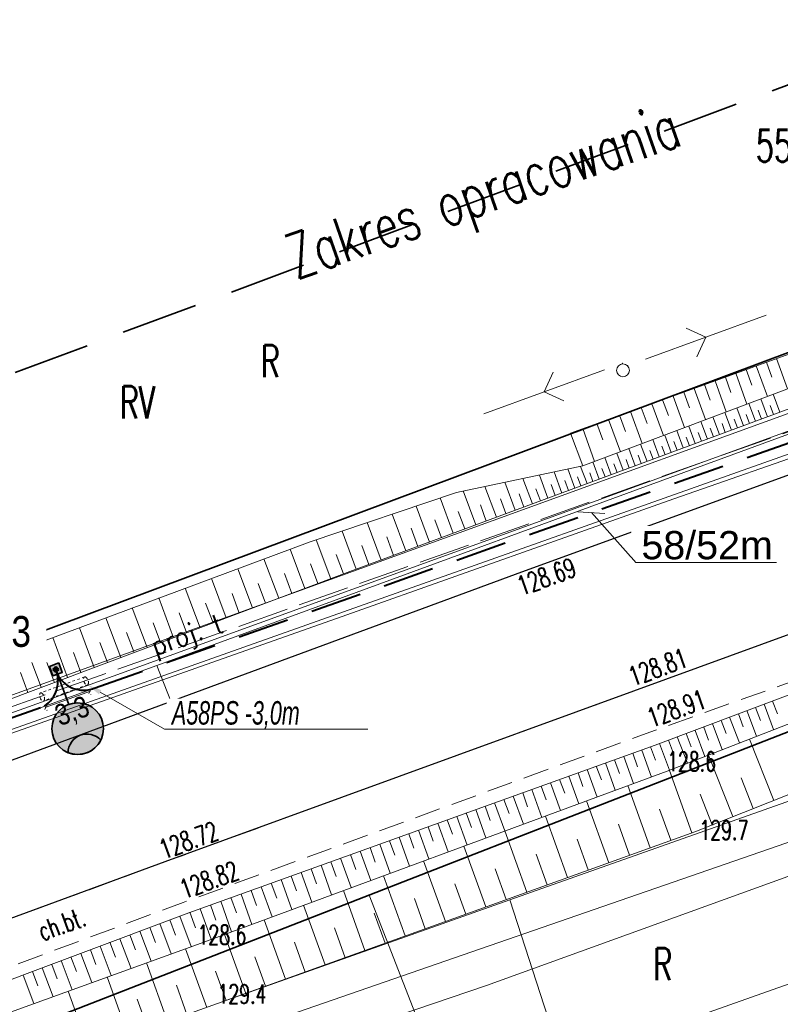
# Model space of a CAD drawing. Header units: metres. Extents: x 6496648 to 6497944, y 5962794 to 5963351.
# Tile 61 of 91: x 6497359 to 6497389, y 5963069 to 5963107. Entities that reach past the tile are written whole.
import ezdxf
from ezdxf import colors
from ezdxf.entities.mleader import LeaderData, LeaderLine
from ezdxf.math import Vec2, Vec3

# ---------------------------------------------------------------- set-up
doc = ezdxf.new("R2010")
doc.units = ezdxf.units.M
doc.header["$MEASUREMENT"] = 0
for name, pattern in [('DASHED', [19.05, 12.7, -6.35]), ('HIDDEN', [0.375, 0.25, -0.125]), ('L_0_04', [1.5, 1, -0.5]), ('mz2.0_0.5', [2.5, 2, -0.5])]:
    doc.linetypes.add(name, pattern=pattern)
doc.layers.get('0').update_dxf_attribs({"color": 8, "linetype": 'CONTINUOUS', "lineweight": 13})
doc.layers.get('DEFPOINTS').update_dxf_attribs({"linetype": 'CONTINUOUS', "lineweight": 0})
for name, color, linetype, lineweight in [('000_INNE__NIEZYDENTYFIKOWANE_', 8, 'CONTINUOUS', 13), ('209_OPIS_KONTURU_KLASYFIKACYJNEGO', 8, 'CONTINUOUS', 13), ('210_OZNACZENIE_UzYTKU', 8, 'CONTINUOUS', 13), ('211_NR_DZIAlKI', 7, 'CONTINUOUS', 25), ('217_GRANICA_KONTURU_KLASYFIKCYJNEGO', 8, 'CONTINUOUS', 13), ('218_GRANICA_UzYTKU', 8, 'CONTINUOUS', 13), ('219_LINIA_GRANICY', 3, 'CONTINUOUS', 35), ('CHODNIK__POWIERZCHNIA_', 8, 'L_0_04', 13), ('CHODNIK__POWIERZCHNIA__ATR17', 8, 'CONTINUOUS', 13), ('E_proj_opisy_ośw', 1, 'CONTINUOUS', 13), ('E_proj_opisy_ośw.', 7, 'CONTINUOUS', 13), ('E_proj_osłona r. dz._obw. 200', 204, 'L_0_04', 20), ('E_proj_osłona r. dz._opis_obw. 100', 204, 'CONTINUOUS', 9), ('E_proj_ośw_latarnia', 1, 'CONTINUOUS', 35), ('E_proj_ośw_linia_obw. 100', 1, 'L_0_04', 40), ('JEZDNIA__POWIERZCHNIA_', 8, 'CONTINUOUS', 25), ('KIERUNEK_LINI_NAPOWIETRZNEJ', 1, 'CONTINUOUS', 13), ('OGRODZENIE_TRWAlE__LINIA_', 8, 'CONTINUOUS', 13), ('PRZEWoD_ELEKTROENERGETYCZNY__LINIA_', 1, 'CONTINUOUS', 13), ('PRZEWoD_GAZOWY__LINIA_', 54, 'CONTINUOUS', 13), ('PRZEWoD_TELEKOMUNIKACYJNY__LINIA_', 30, 'CONTINUOUS', 13), ('przewód telekomunikacyjny - projektowany lub w budowie (linia) - ob. projektowany', 30, 'mz2.0_0.5', 13), ('przewód telekomunikacyjny - projektowany lub w budowie (linia) - ob. projektowany-Atr1', 30, 'mz2.0_0.5', 13), ('PUNKT_WYSOKOsCIOWY_NATURALNY_ATR2', 8, 'CONTINUOUS', 13), ('PUNKT_WYSOKOsCIOWY_SZTUCZNY_ATR2', 8, 'CONTINUOUS', 13), ('SKARPA_NIEUMOCNIONA__POWIERZCHNIA_', 8, 'CONTINUOUS', 13), ('slup__punkt_', 8, 'CONTINUOUS', 13), ('ZAKRES', 190, 'L_0_04', 35)]:
    doc.layers.add(name, color=color, linetype=linetype, lineweight=lineweight)
doc.layers.add('E_pomocnicza', color=3, linetype='CONTINUOUS', lineweight=13, plot=False)
doc.styles.add('Andy', font='arial.ttf', dxfattribs={"height": 2})
doc.styles.add('Annotative', font='simplex.shx')
doc.styles.add('Narrow', font='ARIALN.TTF', dxfattribs={"height": 2})
doc.styles.get("Standard").update_dxf_attribs({"font": 'simplex.shx'})
doc.dimstyles.new('wymiary', dxfattribs={"dimtxt": 0.65, "dimasz": 0.25, "dimexe": 0.25, "dimexo": 1, "dimgap": 0.1, "dimtad": 1, "dimzin": 1, "dimtxsty": 'Annotative', "dimblk": 'OBLIQUE', "dimcen": 0.0025, "dimdle": 0.05, "dimadec": 0, "dimazin": 0, "dimtfac": 1, "dimtmove": 0, "dimatfit": 3, "dimldrblk": 'NONE', "dimfxl": 1, "dimarcsym": 0})

# ---------------------------------------------------------------- blocks, each defined once
blk = doc.blocks.new('PNN')
at = {"color": 0, "linetype": 'Continuous', "lineweight": 18, "flags": 128}
for points in [[(5.3, -1.2), (6.5, 0), (5.3, 1.2)], [(1.5, 0), (11.5, 0)]]:
    blk.add_lwpolyline(points, dxfattribs=at)
blk = doc.blocks.new('A$C5E955987')
at = {"layer": 'E_proj_ośw_latarnia'}
h = blk.add_hatch(color=7, dxfattribs=at)
h.dxf.hatch_style = 1
h.paths.add_polyline_path([(3.223, 1.824, 1), (3.408, 1.892, 1)], flags=0)
h.paths.add_polyline_path([(3.2, 1.606), (3.567, 1.742), (3.431, 2.111), (3.064, 1.976)])
h.paths.add_polyline_path([(3.223, 1.824, -1), (3.408, 1.892, -1)], flags=16)
h.paths.add_polyline_path([(0.071, 1.38, -0.683546), (0.557, 0.106, 0.679532), (1.952, 1.355, 0.687575)])
h = blk.add_hatch(color=7, dxfattribs=at)
h.dxf.hatch_style = 1
h.paths.add_polyline_path([(3.223, 1.824, 1), (3.408, 1.892, 1)])
blk.add_hatch(color=256, dxfattribs=at).paths.add_polyline_path([(0.071, 1.38, 0.389707), (0.557, 0.106), (0.557, 0.106, 0.683546)])
blk.add_lwpolyline([(3.567, 1.742), (3.2, 1.606), (3.064, 1.976), (3.431, 2.111)], close=True, dxfattribs=at)
at = {"layer": 'E_proj_ośw_latarnia', "flags": 128}
blk.add_lwpolyline([(3.132, 1.791), (1.952, 1.355)], dxfattribs=at)
at = {"layer": 'E_proj_ośw_latarnia'}
blk.add_lwpolyline([(0.071, 1.38, 0.389707), (0.557, 0.106), (0.557, 0.106, 0.683546)], format="xyb", close=True, dxfattribs=at)
for centre, radius in [((1.007, 1.007), 1.007), ((3.315, 1.858), 0.0984)]:
    blk.add_circle(centre, radius, dxfattribs=at)
blk = doc.blocks.new('_None')
blk = doc.blocks.new('_Oblique')
at = {"color": 0, "linetype": 'ByBlock', "lineweight": -2}
blk.add_line((-0.5, -0.5), (0.5, 0.5), dxfattribs=at)
blk = doc.blocks.new('*D87')
at = {"layer": 'DEFPOINTS', "color": 0}
for p in [(-1.707, 2.958), (-0.958, 3.183), (0, 0)]:
    blk.add_point(p, dxfattribs=at)
at = {"layer": 'E_pomocnicza', "color": 0, "lineweight": -2}
for p, q in [((-1.915, 2.895), (-1.947, 2.885)), ((-0.735, -0.273), (-1.722, 3.005)), ((-0.958, -0.288), (-0.989, -0.298))]:
    blk.add_line(p, q, dxfattribs=at)
at = {"layer": 'E_pomocnicza', "color": 0, "lineweight": -2, "xscale": 0.25, "yscale": 0.25, "zscale": 0.25}
for p, rotation in [((-1.707, 2.958), 106.745374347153), ((-0.75, -0.226), 286.745374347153)]:
    blk.add_blockref('_Oblique', p, dxfattribs=dict(at, rotation=rotation))
at = {"layer": 'E_pomocnicza', "color": 0, "linetype": 'Continuous', "lineweight": 0, "insert": (-2.188, 1.077), "char_height": 2, "attachment_point": 5, "rotation": 286.74537, "style": 'Narrow'}
blk.add_mtext('{\\H0.75x;3,3}', dxfattribs=at)
blk = doc.blocks.new('*U86')
at = {"linetype": 'HIDDEN', "ltscale": 0.2}
for p, q in [((-0.287, -0.086), (-1.245, 3.097)), ((0.287, 0.086), (-0.67, 3.27))]:
    blk.add_line(p, q, dxfattribs=at)
at = {"linetype": 'DASHED', "ltscale": 0.02}
for centre in [(-0.958, 3.183), (0, 0)]:
    blk.add_ellipse(centre, major_axis=(0.287, 0.086), ratio=0.5, dxfattribs=at)
at = {"layer": 'E_pomocnicza', "color": 4, "lineweight": 0}
dim = blk.add_aligned_dim(p1=(0, 0), p2=(-0.958, 3.183), distance=0.783, text='{\\H0.75x;<>}', dimstyle='wymiary', override={"dimtxt": 1.3, "dimtad": 2, "dimdec": 1, "dimlfac": 1, "dimrnd": 0, "dimtxsty": 'Narrow'}, dxfattribs=at)
dim.commit()
dim.dimension.update_dxf_attribs({"geometry": '*D87', "text_midpoint": (-2.188, 1.077)})

msp = doc.modelspace()

# ---------------------------------------------------------------- linework, layer by layer
at = {"layer": '000_INNE__NIEZYDENTYFIKOWANE_', "flags": 128}
for points in [[(6497388.42, 5963093.54), (6497388.63, 5963092.95)], [(6497388.81, 5963093.68), (6497389.24, 5963092.5)], [(6497387.22, 5963093.11), (6497387.65, 5963091.9)], [(6497387.62, 5963093.25), (6497387.84, 5963092.65)], [(6497388.02, 5963093.4), (6497388.45, 5963092.2)], [(6497386.41, 5963092.81), (6497386.85, 5963091.6)], [(6497386.82, 5963092.96), (6497387.03, 5963092.36)], [(6497385.19, 5963092.37), (6497385.41, 5963091.76)], [(6497385.6, 5963092.52), (6497386.04, 5963091.3)], [(6497386, 5963092.67), (6497386.22, 5963092.06)], [(6497384.36, 5963092.07), (6497384.59, 5963091.46)], [(6497384.78, 5963092.22), (6497385.22, 5963090.99)], [(6497388.46, 5963091.41), (6497388.2, 5963092.11)], [(6497388.93, 5963091.59), (6497388.67, 5963092.29)], [(6497383.11, 5963091.62), (6497383.57, 5963090.37)], [(6497383.53, 5963091.77), (6497383.76, 5963091.15)], [(6497383.95, 5963091.92), (6497384.4, 5963090.68)], [(6497387.05, 5963090.89), (6497386.79, 5963091.58)], [(6497387.52, 5963091.06), (6497387.26, 5963091.76)], [(6497387.99, 5963091.24), (6497387.73, 5963091.93)], [(6497388.22, 5963091.32), (6497388.09, 5963091.67)], [(6497388.69, 5963091.5), (6497388.56, 5963091.85)], [(6497382.26, 5963091.31), (6497382.72, 5963090.05)], [(6497382.69, 5963091.47), (6497382.92, 5963090.84)], [(6497386.11, 5963090.54), (6497385.86, 5963091.23)], [(6497386.58, 5963090.72), (6497386.32, 5963091.41)], [(6497387.28, 5963090.98), (6497387.16, 5963091.32)], [(6497387.75, 5963091.15), (6497387.62, 5963091.5)], [(6497381.25, 5963090.95), (6497381.71, 5963089.67)], [(6497381.8, 5963091.15), (6497382.03, 5963090.52)], [(6497385.17, 5963090.2), (6497384.92, 5963090.88)], [(6497385.64, 5963090.37), (6497385.39, 5963091.05)], [(6497385.88, 5963090.46), (6497385.75, 5963090.8)], [(6497386.35, 5963090.63), (6497386.22, 5963090.97)], [(6497386.81, 5963090.8), (6497386.69, 5963091.15)], [(6497384.23, 5963089.85), (6497383.98, 5963090.53)], [(6497384.7, 5963090.02), (6497384.45, 5963090.7)], [(6497384.94, 5963090.11), (6497384.81, 5963090.45)], [(6497385.41, 5963090.28), (6497385.28, 5963090.62)], [(6497383.3, 5963089.5), (6497383.05, 5963090.17)], [(6497383.77, 5963089.67), (6497383.51, 5963090.35)], [(6497384, 5963089.76), (6497383.87, 5963090.1)], [(6497384.47, 5963089.93), (6497384.34, 5963090.27)], [(6497381.89, 5963088.98), (6497381.64, 5963089.65)], [(6497382.36, 5963089.15), (6497382.11, 5963089.82)], [(6497382.83, 5963089.33), (6497382.58, 5963090)], [(6497383.06, 5963089.41), (6497382.94, 5963089.75)], [(6497383.53, 5963089.59), (6497383.41, 5963089.92)], [(6497380.44, 5963088.44), (6497380.14, 5963089.27)], [(6497380.95, 5963088.63), (6497380.67, 5963089.38)], [(6497381.42, 5963088.81), (6497381.17, 5963089.48)], [(6497382.12, 5963089.07), (6497382, 5963089.4)], [(6497382.59, 5963089.24), (6497382.47, 5963089.58)], [(6497379.29, 5963088.02), (6497378.92, 5963089.01)], [(6497379.89, 5963088.24), (6497379.56, 5963089.14)], [(6497380.7, 5963088.54), (6497380.56, 5963088.93)], [(6497381.18, 5963088.72), (6497381.05, 5963089.07)], [(6497381.65, 5963088.89), (6497381.53, 5963089.23)], [(6497377.08, 5963087.2), (6497376.59, 5963088.52)], [(6497377.89, 5963087.5), (6497377.44, 5963088.69)], [(6497378.62, 5963087.77), (6497378.21, 5963088.86)], [(6497379.6, 5963088.13), (6497379.42, 5963088.6)], [(6497380.18, 5963088.34), (6497380.02, 5963088.77)], [(6497376.2, 5963086.87), (6497375.69, 5963088.25)], [(6497378.26, 5963087.64), (6497378.05, 5963088.21)], [(6497378.96, 5963087.89), (6497378.77, 5963088.41)], [(6497375.28, 5963086.53), (6497374.76, 5963087.93)], [(6497376.65, 5963087.04), (6497376.4, 5963087.72)], [(6497377.49, 5963087.35), (6497377.26, 5963087.98)], [(6497374.35, 5963086.19), (6497373.82, 5963087.62)], [(6497375.74, 5963086.7), (6497375.49, 5963087.4)], [(6497372.42, 5963085.47), (6497371.87, 5963086.96)], [(6497373.39, 5963085.83), (6497372.85, 5963087.29)], [(6497374.82, 5963086.36), (6497374.56, 5963087.07)], [(6497371.43, 5963085.1), (6497370.86, 5963086.62)], [(6497373.87, 5963086.01), (6497373.61, 5963086.73)], [(6497370.42, 5963084.72), (6497369.84, 5963086.25)], [(6497372.91, 5963085.65), (6497372.64, 5963086.39)], [(6497369.4, 5963084.34), (6497368.82, 5963085.87)], [(6497371.93, 5963085.29), (6497371.64, 5963086.04)], [(6497368.38, 5963083.96), (6497367.8, 5963085.49)], [(6497370.92, 5963084.91), (6497370.64, 5963085.68)], [(6497367.35, 5963083.57), (6497366.78, 5963085.11)], [(6497369.91, 5963084.53), (6497369.62, 5963085.3)], [(6497366.33, 5963083.19), (6497365.75, 5963084.73)], [(6497368.89, 5963084.15), (6497368.6, 5963084.91)], [(6497365.3, 5963082.8), (6497364.72, 5963084.35)], [(6497367.86, 5963083.76), (6497367.58, 5963084.53)], [(6497364.27, 5963082.42), (6497363.69, 5963083.96)], [(6497366.84, 5963083.38), (6497366.55, 5963084.15)], [(6497363.24, 5963082.03), (6497362.66, 5963083.58)], [(6497365.81, 5963083), (6497365.52, 5963083.77)], [(6497362.21, 5963081.64), (6497361.63, 5963083.19)], [(6497364.79, 5963082.61), (6497364.5, 5963083.38)], [(6497361.17, 5963081.25), (6497360.59, 5963082.81)], [(6497363.76, 5963082.22), (6497363.47, 5963083)], [(6497360.14, 5963080.87), (6497359.55, 5963082.42)], [(6497362.72, 5963081.84), (6497362.43, 5963082.61)], [(6497361.69, 5963081.45), (6497361.4, 5963082.23)], [(6497360.66, 5963081.06), (6497360.36, 5963081.84)], [(6497359.62, 5963080.67), (6497359.33, 5963081.45)], [(6497387.99, 5963080.08), (6497388.18, 5963079.58)], [(6497388.32, 5963080.21), (6497388.69, 5963079.22)], [(6497388.65, 5963080.33), (6497388.84, 5963079.84)], [(6497386.98, 5963079.71), (6497387.36, 5963078.7)], [(6497387.32, 5963079.83), (6497387.51, 5963079.33)], [(6497387.65, 5963079.96), (6497388.03, 5963078.96)], [(6497385.97, 5963079.32), (6497386.16, 5963078.81)], [(6497386.31, 5963079.45), (6497386.69, 5963078.44)], [(6497386.65, 5963079.58), (6497386.84, 5963079.07)], [(6497384.94, 5963078.94), (6497385.33, 5963077.91)], [(6497385.28, 5963079.07), (6497385.48, 5963078.55)], [(6497385.63, 5963079.19), (6497386.01, 5963078.17)], [(6497383.9, 5963078.55), (6497384.09, 5963078.03)], [(6497384.25, 5963078.68), (6497384.64, 5963077.64)], [(6497384.59, 5963078.81), (6497384.79, 5963078.29)], [(6497388.7, 5963076.46), (6497387.75, 5963078.85)], [(6497382.85, 5963078.17), (6497383.23, 5963077.12)], [(6497383.2, 5963078.3), (6497383.39, 5963077.77)], [(6497383.55, 5963078.42), (6497383.93, 5963077.37)], [(6497387.1, 5963075.83), (6497386.15, 5963078.23)], [(6497381.78, 5963077.79), (6497381.98, 5963077.26)], [(6497382.14, 5963077.92), (6497382.52, 5963076.86)], [(6497382.49, 5963078.04), (6497382.68, 5963077.51)], [(6497380.71, 5963077.4), (6497381.1, 5963076.33)], [(6497381.07, 5963077.53), (6497381.26, 5963077)], [(6497381.43, 5963077.66), (6497381.81, 5963076.59)], [(6497385.5, 5963075.2), (6497384.63, 5963077.63)], [(6497379.63, 5963077.02), (6497379.83, 5963076.48)], [(6497379.99, 5963077.15), (6497380.38, 5963076.07)], [(6497380.35, 5963077.28), (6497380.55, 5963076.74)], [(6497383.88, 5963074.61), (6497383.01, 5963077.04)], [(6497387.9, 5963076.14), (6497387.43, 5963077.34)], [(6497378.54, 5963076.63), (6497378.94, 5963075.53)], [(6497378.91, 5963076.76), (6497379.1, 5963076.21)], [(6497379.27, 5963076.89), (6497379.66, 5963075.8)], [(6497386.3, 5963075.51), (6497385.83, 5963076.71)], [(6497377.45, 5963076.23), (6497377.64, 5963075.68)], [(6497377.81, 5963076.36), (6497378.21, 5963075.27)], [(6497378.18, 5963076.49), (6497378.38, 5963075.95)], [(6497382.27, 5963074.03), (6497381.4, 5963076.44)], [(6497376.34, 5963075.83), (6497376.74, 5963074.72)], [(6497376.71, 5963075.97), (6497376.91, 5963075.41)], [(6497377.08, 5963076.1), (6497377.47, 5963075)], [(6497380.66, 5963073.46), (6497379.8, 5963075.85)], [(6497384.69, 5963074.91), (6497384.25, 5963076.12)], [(6497375.6, 5963075.57), (6497376, 5963074.45)], [(6497375.97, 5963075.7), (6497376.17, 5963075.14)], [(6497383.07, 5963074.32), (6497382.64, 5963075.53)], [(6497374.47, 5963075.16), (6497374.67, 5963074.6)], [(6497374.85, 5963075.3), (6497375.25, 5963074.18)], [(6497375.22, 5963075.43), (6497375.42, 5963074.87)], [(6497379.07, 5963072.88), (6497378.21, 5963075.27)], [(6497373.34, 5963074.76), (6497373.75, 5963073.62)], [(6497373.72, 5963074.89), (6497373.92, 5963074.33)], [(6497374.1, 5963075.03), (6497374.5, 5963073.9)], [(6497377.48, 5963072.31), (6497376.62, 5963074.68)], [(6497381.46, 5963073.75), (6497381.03, 5963074.95)], [(6497372.2, 5963074.35), (6497372.4, 5963073.77)], [(6497372.58, 5963074.48), (6497372.99, 5963073.34)], [(6497372.96, 5963074.62), (6497373.16, 5963074.05)], [(6497379.86, 5963073.17), (6497379.43, 5963074.36)], [(6497371.05, 5963073.93), (6497371.46, 5963072.78)], [(6497371.43, 5963074.07), (6497371.64, 5963073.5)], [(6497371.81, 5963074.21), (6497372.23, 5963073.06)], [(6497375.9, 5963071.74), (6497375.05, 5963074.1)], [(6497370.27, 5963073.65), (6497370.69, 5963072.49)], [(6497370.66, 5963073.79), (6497370.87, 5963073.21)], [(6497374.33, 5963071.18), (6497373.48, 5963073.52)], [(6497378.27, 5963072.6), (6497377.84, 5963073.79)], [(6497369.11, 5963073.23), (6497369.32, 5963072.65)], [(6497369.5, 5963073.38), (6497369.91, 5963072.21)], [(6497369.88, 5963073.51), (6497370.09, 5963072.93)], [(6497376.69, 5963072.03), (6497376.26, 5963073.21)], [(6497367.93, 5963072.81), (6497368.35, 5963071.63)], [(6497368.32, 5963072.95), (6497368.53, 5963072.36)], [(6497368.71, 5963073.09), (6497369.14, 5963071.92)], [(6497372.76, 5963070.61), (6497371.92, 5963072.95)], [(6497366.74, 5963072.39), (6497366.95, 5963071.79)], [(6497367.14, 5963072.53), (6497367.56, 5963071.34)], [(6497367.53, 5963072.67), (6497367.75, 5963072.08)], [(6497371.21, 5963070.05), (6497370.37, 5963072.38)], [(6497375.11, 5963071.46), (6497374.69, 5963072.64)], [(6497365.94, 5963072.1), (6497366.16, 5963071.5)], [(6497366.34, 5963072.24), (6497366.77, 5963071.05)], [(6497373.55, 5963070.9), (6497373.12, 5963072.07)], [(6497364.76, 5963071.66), (6497365.2, 5963070.48)], [(6497365.15, 5963071.8), (6497365.38, 5963071.21)], [(6497365.55, 5963071.95), (6497365.99, 5963070.76)], [(6497369.66, 5963069.49), (6497368.83, 5963071.81)], [(6497363.6, 5963071.22), (6497363.81, 5963070.64)], [(6497363.98, 5963071.36), (6497364.42, 5963070.19)], [(6497364.37, 5963071.51), (6497364.59, 5963070.92)], [(6497368.12, 5963068.94), (6497367.29, 5963071.24)], [(6497371.99, 5963070.33), (6497371.57, 5963071.5)], [(6497362.82, 5963070.93), (6497363.04, 5963070.35)], [(6497363.21, 5963071.07), (6497363.64, 5963069.91)], [(6497370.43, 5963069.77), (6497370.02, 5963070.93)], [(6497361.68, 5963070.5), (6497362.11, 5963069.36)], [(6497362.06, 5963070.64), (6497362.27, 5963070.07)], [(6497362.44, 5963070.78), (6497362.87, 5963069.63)], [(6497366.59, 5963068.39), (6497365.76, 5963070.68)], [(6497360.55, 5963070.07), (6497360.76, 5963069.51)], [(6497360.92, 5963070.22), (6497361.35, 5963069.08)], [(6497361.3, 5963070.36), (6497361.51, 5963069.79)], [(6497365.06, 5963067.84), (6497364.24, 5963070.13)], [(6497368.89, 5963069.22), (6497368.47, 5963070.37)], [(6497359.8, 5963069.79), (6497360.01, 5963069.23)], [(6497360.17, 5963069.93), (6497360.6, 5963068.81)], [(6497367.35, 5963068.66), (6497366.94, 5963069.81)], [(6497359.43, 5963069.65), (6497359.85, 5963068.54)], [(6497363.53, 5963067.29), (6497362.71, 5963069.58)], [(6497362.01, 5963066.75), (6497361.19, 5963069.03)], [(6497365.82, 5963068.11), (6497365.41, 5963069.26)], [(6497364.29, 5963067.57), (6497363.88, 5963068.71)]]:
    msp.add_lwpolyline(points, dxfattribs=at)
at = {"layer": '217_GRANICA_KONTURU_KLASYFIKCYJNEGO', "flags": 128}
for points in [[(6497342.39, 5963076.41), (6497423.41, 5963106.67)], [(6497425.44, 5963093.23), (6497372.92, 5963072.77)], [(6497372.92, 5963072.77), (6497381.27, 5963051.35)]]:
    msp.add_lwpolyline(points, dxfattribs=at)
at = {"layer": '218_GRANICA_UzYTKU', "flags": 128}
for points in [[(6497342.39, 5963076.41), (6497423.41, 5963106.67)], [(6497372.92, 5963072.77), (6497425.44, 5963093.23)], [(6497358.91, 5963067.31), (6497372.92, 5963072.77)], [(6497372.92, 5963072.77), (6497381.27, 5963051.35)]]:
    msp.add_lwpolyline(points, dxfattribs=at)
at = {"layer": '219_LINIA_GRANICY', "flags": 128}
for points in [[(6497423.41, 5963106.67), (6497342.39, 5963076.41)], [(6497343.42, 5963061.28), (6497425.44, 5963093.23)]]:
    msp.add_lwpolyline(points, dxfattribs=at)
at = {"layer": 'CHODNIK__POWIERZCHNIA_', "flags": 128}
msp.add_lwpolyline([(6497416.61, 5963090.84), (6497406.21, 5963087.09), (6497383.87, 5963079.12), (6497365.67, 5963072.48), (6497348.08, 5963065.95), (6497341.42, 5963063.65), (6497336.72, 5963061.9), (6497328.2, 5963058.94), (6497320.42, 5963056.12), (6497307.78, 5963052.94), (6497288.44, 5963048.12), (6497270.47, 5963045.21), (6497267.4, 5963044.84), (6497259.42, 5963044.17), (6497252.1, 5963043.54), (6497245.72, 5963043.21), (6497232.8, 5963042.6), (6497224.86, 5963042.8), (6497211.02, 5963043.54), (6497201.74, 5963044.35), (6497197.15, 5963045.02), (6497193.3, 5963045.62), (6497193.66, 5963047.24), (6497198.88, 5963046.11), (6497200.71, 5963045.93), (6497215.35, 5963045.11), (6497237.57, 5963044.4), (6497245.86, 5963044.71), (6497250.99, 5963045.15), (6497270.38, 5963046.97), (6497289.33, 5963050.32), (6497307.6, 5963054.69), (6497322.17, 5963058.51), (6497327.62, 5963060.58), (6497335.93, 5963063.44), (6497340.19, 5963065.02), (6497347.45, 5963067.64), (6497364.96, 5963074.06), (6497383.23, 5963080.72), (6497420.8, 5963094.41)], dxfattribs=at)
at = {"layer": 'DEFPOINTS', "linetype": 'Continuous'}
for points in [[(6497643.11, 5963182.806), (6497596.147, 5963165.645), (6497596.241, 5963165.389), (6497596.147, 5963165.645), (6497549.184, 5963148.484), (6497549.082, 5963148.773), (6497549.158, 5963148.559), (6497502.108, 5963131.637), (6497502.226, 5963131.325), (6497502.108, 5963131.637), (6497455.059, 5963114.716), (6497455.213, 5963114.328), (6497455.059, 5963114.716), (6497408.055, 5963097.666), (6497408.251, 5963097.232), (6497408.055, 5963097.666), (6497361.052, 5963080.616), (6497361.06, 5963080.618), (6497361.058, 5963080.618), (6497313.974, 5963063.795), (6497313.777, 5963064.34), (6497313.974, 5963063.795), (6497264.99, 5963053.548)], [(6497566.135, 5963154.547), (6497553.426, 5963150.07), (6497543.642, 5963146.606), (6497529.484, 5963141.529), (6497512.629, 5963135.269), (6497489.259, 5963126.409), (6497478.599, 5963122.729), (6497468.009, 5963119.059), (6497449.519, 5963112.439), (6497435.699, 5963107.429), (6497426.829, 5963104.339), (6497411.039, 5963098.659), (6497391.115, 5963091.415), (6497364.649, 5963081.724), (6497341.305, 5963073.243), (6497324.879, 5963067.374), (6497317.094, 5963064.719), (6497303.054, 5963060.942), (6497292.628, 5963058.63), (6497281.118, 5963056.345)], [(6497365.19, 5963080.325), (6497364.649, 5963081.724)]]:
    msp.add_lwpolyline(points, dxfattribs=at)
at = {"layer": 'JEZDNIA__POWIERZCHNIA_', "flags": 128}
for points in [[(6497598.76, 5963158.58), (6497531.74, 5963134.36), (6497471, 5963112.52), (6497465.43, 5963110.5), (6497459.68, 5963108.41), (6497447.39, 5963104.14), (6497420.8, 5963094.41), (6497383.23, 5963080.72), (6497364.96, 5963074.06), (6497347.45, 5963067.64), (6497340.19, 5963065.02), (6497335.93, 5963063.44), (6497327.62, 5963060.58), (6497322.17, 5963058.51), (6497307.6, 5963054.69), (6497289.33, 5963050.32)], [(6497286, 5963055.64), (6497291.06, 5963056.7), (6497315.76, 5963062.79), (6497319.51, 5963063.85), (6497331.33, 5963068.1), (6497351.75, 5963075.37), (6497378.63, 5963085.28), (6497411.58, 5963097.26), (6497420.33, 5963100.32), (6497427.37, 5963102.94), (6497436.24, 5963106.03), (6497463.88, 5963116.05), (6497468.55, 5963117.66), (6497479.14, 5963121.33), (6497489.8, 5963125.01), (6497503.08, 5963129.84), (6497513.17, 5963133.87), (6497525.68, 5963138.53), (6497534.37, 5963141.73), (6497562, 5963151.52), (6497567.42, 5963153.38)]]:
    msp.add_lwpolyline(points, dxfattribs=at)
at = {"layer": 'KIERUNEK_LINI_NAPOWIETRZNEJ'}
for p in [(6497382.8, 5963093.5), (6497383, 5963093.4)]:
    msp.add_point(p, dxfattribs=at)
at = {"layer": 'OGRODZENIE_TRWAlE__LINIA_', "flags": 128}
for points in [[(6497425.9, 5963089.38), (6497378.41, 5963072.58)], [(6497348.29, 5963061.82), (6497349.33, 5963062.2), (6497367.01, 5963068.54), (6497378.41, 5963072.58), (6497381.68, 5963062.48)]]:
    msp.add_lwpolyline(points, dxfattribs=at)
at = {"layer": 'PRZEWoD_ELEKTROENERGETYCZNY__LINIA_', "flags": 128}
for points in [[(6497487.45, 5963156.14), (6497489.85, 5963140.11), (6497477.09, 5963135.33), (6497465.18, 5963130.88), (6497457.06, 5963127.84), (6497447.51, 5963124.47), (6497428.41, 5963117.7), (6497428.38, 5963117.54), (6497426.62, 5963106.69), (6497425.35, 5963100.64), (6497423.43, 5963092.54), (6497423.39, 5963092.39), (6497419.09, 5963084.45), (6497394.13, 5963075.26), (6497377.5, 5963069.25), (6497359.4, 5963063.1), (6497344.68, 5963058.25), (6497337.97, 5963056.06), (6497319.61, 5963049.11), (6497313.85, 5963046.98), (6497305.53, 5963044.47), (6497298.28, 5963042.49), (6497271.23, 5963037.68)], [(6497567.54, 5963154.8), (6497546.81, 5963147.29), (6497514.51, 5963135.67), (6497478.38, 5963122.73), (6497451.64, 5963112.61), (6497422.76, 5963101.97), (6497404.73, 5963095.29), (6497390.36, 5963090.35), (6497350.61, 5963076.26), (6497322.24, 5963066.53), (6497305.6, 5963061.28), (6497303.77, 5963060.75), (6497301.79, 5963060.09), (6497289.9, 5963057.19), (6497278.11, 5963055.46)], [(6497486.85, 5963134.14), (6497489.83, 5963133.98), (6497489.84, 5963134.39), (6497491.12, 5963135.66), (6497490.96, 5963137.82), (6497477.64, 5963133.07), (6497444.82, 5963122.94), (6497428.73, 5963117.78), (6497411.52, 5963111.48), (6497410.88, 5963110.06), (6497419.17, 5963085.79), (6497418.43, 5963084.91), (6497368.11, 5963067.51), (6497326.52, 5963052.82), (6497303.09, 5963044.9), (6497255.44, 5963037.56), (6497250.69, 5963036.83), (6497248.79, 5963035.15), (6497247.28, 5963029.41), (6497246.67, 5963025.67), (6497246.14, 5963022.99)]]:
    msp.add_lwpolyline(points, dxfattribs=at)
at = {"layer": 'PRZEWoD_GAZOWY__LINIA_', "flags": 128}
msp.add_lwpolyline([(6497467.27, 5963118.39), (6497444.19, 5963109.69), (6497423.33, 5963101.92), (6497402.46, 5963094.37), (6497384.8, 5963088.22), (6497372.06, 5963083.69), (6497351.77, 5963076.54), (6497343.1, 5963073.52), (6497336.35, 5963071.21), (6497322.22, 5963066.33), (6497303.83, 5963060.49), (6497289.79, 5963057.02), (6497279.18, 5963055.46), (6497276.89, 5963055.16), (6497269.84, 5963054.34), (6497267.44, 5963054.07), (6497267.44, 5963053.9), (6497267.42, 5963053.17)], dxfattribs=at)
at = {"layer": 'PRZEWoD_TELEKOMUNIKACYJNY__LINIA_', "flags": 128}
msp.add_lwpolyline([(6497261.71, 5963034.62), (6497300.12, 5963040.13), (6497313.75, 5963042.01), (6497359.93, 5963058.92), (6497407.54, 5963075.77), (6497418.86, 5963079.81), (6497425.22, 5963090.16), (6497463.74, 5963104.76)], dxfattribs=at)
at = {"layer": 'SKARPA_NIEUMOCNIONA__POWIERZCHNIA_', "flags": 128}
for points in [[(6497416.26, 5963102.5), (6497408.01, 5963099.48), (6497398.85, 5963096.11), (6497381.25, 5963089.5), (6497380.78, 5963090.78), (6497391.63, 5963094.7), (6497409.06, 5963100.89), (6497415.94, 5963103.35)], [(6497416.26, 5963102.5), (6497416.53, 5963101.78), (6497411.82, 5963100.08), (6497391.18, 5963092.42), (6497372.17, 5963085.38), (6497348.5, 5963076.5), (6497326.11, 5963068.48), (6497318.16, 5963065.69), (6497307.39, 5963062.54), (6497298.8, 5963060.5), (6497287.81, 5963057.86)], [(6497285.95, 5963059.01), (6497295.78, 5963061.42), (6497302.65, 5963063.19), (6497306.21, 5963064.2), (6497332.01, 5963072.44), (6497341.93, 5963075.75), (6497353.9, 5963080.32), (6497370.62, 5963086.54), (6497376.33, 5963088.46), (6497381.25, 5963089.5), (6497398.85, 5963096.11), (6497408.01, 5963099.48)], [(6497348.26, 5963065.46), (6497365.89, 5963072.08), (6497384.07, 5963078.61), (6497416.61, 5963090.84), (6497416.9, 5963089.86), (6497400.68, 5963083.88), (6497384.54, 5963077.6), (6497366.23, 5963070.85), (6497348.59, 5963064.46)], [(6497416.9, 5963089.86), (6497419.39, 5963087.75), (6497399.79, 5963080.86), (6497385.62, 5963075.24), (6497378.36, 5963072.63), (6497367.01, 5963068.54), (6497349.33, 5963062.2), (6497348.59, 5963064.46), (6497366.23, 5963070.85), (6497384.54, 5963077.6), (6497400.68, 5963083.88)]]:
    msp.add_lwpolyline(points, dxfattribs=at)
at = {"layer": 'slup__punkt_'}
msp.add_circle((6497382.82, 5963093.22), 0.25, dxfattribs=at)
at = {"layer": 'ZAKRES', "ltscale": 3, "flags": 128}
msp.add_lwpolyline([(6497692.5, 5963219.5), (6497716, 5963186.5), (6497672.2, 5963172.1), (6497502, 5963111.8), (6497349, 5963052), (6497312.6, 5963038.4), (6497228.6, 5963030.4), (6497133.5, 5963045.2), (6496948.4, 5963119.5), (6496936.6, 5963083.2), (6496927.9, 5963075.7), (6496873, 5963095.9), (6496849.7, 5963104.2), (6496824.8, 5963105.1), (6496784.8, 5963107.4), (6496786.6, 5963174.3), (6496788.5, 5963184), (6496695.2, 5963217.9), (6496711.8, 5963253.1), (6496961, 5963151.5), (6497143.1, 5963082.8), (6497228.1, 5963066.8), (6497302.3, 5963072), (6497492.1, 5963142.6)], close=True, dxfattribs=at)

# ---------------------------------------------------------------- block references
at = {"layer": 'E_proj_osłona r. dz._obw. 200', "xscale": 0.54864, "yscale": 0.54864, "zscale": 0.54864, "rotation": 93.200706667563}
msp.add_blockref('*U86', (6497361.886, 5963081.118), dxfattribs=at)
at = {"layer": 'E_proj_ośw_latarnia', "rotation": 90}
msp.add_blockref('A$C5E955987', (6497362.567, 5963078.249), dxfattribs=at)
at = {"layer": 'KIERUNEK_LINI_NAPOWIETRZNEJ', "xscale": 0.5, "yscale": 0.5, "zscale": 0.5}
for p, rotation in [((6497383, 5963093.4), 20), ((6497382.8, 5963093.5), 200)]:
    msp.add_blockref('PNN', p, dxfattribs=dict(at, rotation=rotation))

# ---------------------------------------------------------------- texts
at = {"layer": '209_OPIS_KONTURU_KLASYFIKACYJNEGO', "width": 0.66}
msp.add_text('RV', height=1.25, dxfattribs=at).set_placement((6497363.2, 5963091.35))
at = {"layer": '210_OZNACZENIE_UzYTKU', "width": 0.66}
for p in [(6497368.7, 5963092.95), (6497384, 5963069.45)]:
    msp.add_text('R', height=1.25, dxfattribs=at).set_placement(p)
at = {"layer": '211_NR_DZIAlKI', "width": 0.66}
msp.add_text('55/4', height=1.25, dxfattribs=at).set_placement((6497388, 5963101.35))
at = {"layer": 'CHODNIK__POWIERZCHNIA__ATR17', "width": 0.66}
msp.add_text('ch.bt.', height=0.75, rotation=20.1, dxfattribs=at).set_placement((6497360.19, 5963070.97))
at = {"layer": 'przewód telekomunikacyjny - projektowany lub w budowie (linia) - ob. projektowany-Atr1', "color": 30, "width": 0.9}
msp.add_text('proj. t', height=0.75, rotation=19.486, dxfattribs=at).set_placement((6497364.59, 5963082.09))
at = {"layer": 'PUNKT_WYSOKOsCIOWY_NATURALNY_ATR2', "width": 0.66}
for s, p in [('128.6', (6497384.54, 5963077.6)), ('129.7', (6497385.8, 5963074.93)), ('128.6', (6497366.23, 5963070.85)), ('129.4', (6497367.01, 5963068.54))]:
    msp.add_text(s, height=0.75, dxfattribs=at).set_placement(p)
at = {"layer": 'PUNKT_WYSOKOsCIOWY_SZTUCZNY_ATR2', "width": 0.66}
for s, p in [('128.69', (6497378.87, 5963084.43)), ('128.81', (6497383.21, 5963080.9)), ('128.91', (6497383.94, 5963079.29)), ('128.72', (6497364.92, 5963074.16)), ('128.82', (6497365.72, 5963072.61))]:
    msp.add_text(s, height=0.75, rotation=20, dxfattribs=at).set_placement(p)
at = {"layer": 'ZAKRES', "width": 0.68}
msp.add_text('Zakres opracowania', height=1.75, rotation=19.2, dxfattribs=at).set_placement((6497370.08, 5963096.75))

# ---------------------------------------------------------------- next in the draw order: leaders
at = {"layer": 'E_proj_opisy_ośw', "lineweight": 13}
ml = msp.add_multileader_mtext('Standard', dxfattribs=at)
ml.set_content('{\\H1.1x;58/52m} ', color=256, style='Andy')
ml.set_leader_properties(color=256, linetype='CONTINUOUS', lineweight=-1)
ml.set_arrow_properties(name='OBLIQUE')
ml.build(insert=Vec2(0, 0))
ml.multileader.update_dxf_attribs({"has_dogleg": 0, "text_left_attachment_type": 6, "text_right_attachment_type": 6, "dogleg_length": 0.36, "arrow_head_size": 0.75})
ctx = ml.context
ctx.base_point, ctx.char_height, ctx.arrow_head_size, ctx.landing_gap_size, ctx.plane_origin = Vec3(6497383.32, 5963085.739), 1, 0.75, 0.3, Vec3(6497414.287, 5963072.651)
ctx.left_attachment, ctx.right_attachment, ctx.text_align_type = 6, 6, 1
notes = []
notes.append((ctx, [(0, (1, 1, 0), (6497382.96, 5963085.739), (1, 0), 0.36, [(0, [(6497381.588, 5963087.677)], 0, [])])]))
ctx.mtext.insert, ctx.mtext.alignment, ctx.mtext.line_spacing_factor, ctx.mtext.line_spacing_style = Vec3(6497386.101, 5963086.959), 2, 0.9, 2
ctx.mtext.has_bg_fill, ctx.mtext.bg_color, ctx.mtext.bg_scale_factor, ctx.mtext.bg_transparency, ctx.mtext.use_window_bg_color = 1, -1073741824, 1.2, 0, 1
at = {"layer": 'E_proj_opisy_ośw.', "color": 10}
ml = msp.add_multileader_mtext('Standard', dxfattribs=at)
ml.set_content('\\A1;LT 103', color=10, style='Narrow')
ml.set_leader_properties(color=256)
ml.set_arrow_properties(name='NONE')
ml.build(insert=Vec2(0, 0))
ml.multileader.update_dxf_attribs({"leader_type": 0, "has_dogleg": 0, "has_text_frame": 1, "text_left_attachment_type": 3, "dogleg_length": 0.36, "arrow_head_size": 0, "scale": 0.7})
ctx = ml.context
ctx.base_point, ctx.scale, ctx.char_height, ctx.arrow_head_size, ctx.landing_gap_size, ctx.plane_origin = Vec3(6497355.042, 5963083.031), 0.7, 1.2, 0, 0.42, Vec3(6498205.751, 5962979.538)
ctx.left_attachment = 3
ctx.mtext.insert, ctx.mtext.line_spacing_factor, ctx.mtext.flow_direction = Vec3(6497355.462, 5963083.646), 0.266667, 5
ctx.mtext.has_bg_fill, ctx.mtext.bg_color, ctx.mtext.bg_scale_factor, ctx.mtext.bg_transparency, ctx.mtext.use_window_bg_color = 1, -1073741824, 1.5, 0, 1
for ctx, leaders in notes:
    for number, flags, end, landing, length, lines in leaders:
        leader = LeaderData()
        leader.index, (leader.has_last_leader_line, leader.has_dogleg_vector, leader.attachment_direction) = number, flags
        leader.last_leader_point, leader.dogleg_vector, leader.dogleg_length = Vec3(end), Vec3(landing), length
        for number, points, colour, breaks in lines:
            line = LeaderLine()
            line.index, line.vertices, line.color, line.breaks = number, Vec3.list(points), colors.encode_raw_color(colour), breaks
            leader.lines.append(line)
        ctx.leaders.append(leader)

# ---------------------------------------------------------------- next in the draw order: linework, layer by layer
at = {"layer": 'przewód telekomunikacyjny - projektowany lub w budowie (linia) - ob. projektowany', "color": 30, "linetype": 'mz2.0_0.5', "lineweight": 18, "flags": 128}
msp.add_lwpolyline([(6497167.99, 5963058.98), (6497178.2, 5963056.61), (6497187.93, 5963055.11), (6497198.93, 5963053.47), (6497230.03, 5963051.23), (6497232.91, 5963051.95), (6497248.29, 5963052.53), (6497263.32, 5963053.91), (6497264.01, 5963054.29), (6497275.34, 5963055.77), (6497289.6, 5963058), (6497303.56, 5963061.45), (6497318.03, 5963065.66), (6497330.95, 5963070.19), (6497392.05, 5963091.81), (6497414.4, 5963099.75), (6497416.96, 5963100.69), (6497426.76, 5963104.26), (6497454.7, 5963114.74), (6497466.93, 5963119.33), (6497478.38, 5963123.5), (6497501.7, 5963131.89), (6497518.41, 5963137.92), (6497538.27, 5963145.28), (6497541.42, 5963137.26), (6497542.42, 5963137.26), (6497541.91, 5963136.41), (6497522.66, 5963128.8), (6497523.4, 5963126.61)], dxfattribs=at)

# ---------------------------------------------------------------- next in the draw order: leaders
at = {"layer": 'E_proj_osłona r. dz._opis_obw. 100'}
ml = msp.add_multileader_mtext('Standard', dxfattribs=at)
ml.set_content('\\fArial Narrow|b0|i1|c238|p34;\\W0.8;A58PS -3,0m ', color=256, style='Narrow')
ml.set_leader_properties(color=256, linetype='CONTINUOUS', lineweight=-1)
ml.build(insert=Vec2(0, 0))
ml.multileader.update_dxf_attribs({"has_dogleg": 0, "text_left_attachment_type": 6, "text_right_attachment_type": 6, "dogleg_length": 0.274, "arrow_head_size": 0.572})
ctx = ml.context
ctx.base_point, ctx.char_height, ctx.arrow_head_size, ctx.landing_gap_size, ctx.plane_origin = Vec3(6497364.941, 5963079.231), 0.9144, 0.572, 0.3, Vec3(6497391.698, 5963079.559)
ctx.left_attachment, ctx.right_attachment, ctx.text_align_type = 6, 6, 1
notes = []
notes.append((ctx, [(0, (1, 1, 0), (6497364.667, 5963079.231), (1, 0), 0.274, [(0, [(6497361.942, 5963080.964)], 0, [])])]))
ctx.mtext.insert, ctx.mtext.alignment, ctx.mtext.line_spacing_factor, ctx.mtext.line_spacing_style = Vec3(6497367.726, 5963080.33), 2, 0.9, 2
ctx.mtext.has_bg_fill, ctx.mtext.bg_color, ctx.mtext.bg_scale_factor, ctx.mtext.bg_transparency, ctx.mtext.use_window_bg_color = 1, -1073741824, 1.1, 0, 1
for ctx, leaders in notes:
    for number, flags, end, landing, length, lines in leaders:
        leader = LeaderData()
        leader.index, (leader.has_last_leader_line, leader.has_dogleg_vector, leader.attachment_direction) = number, flags
        leader.last_leader_point, leader.dogleg_vector, leader.dogleg_length = Vec3(end), Vec3(landing), length
        for number, points, colour, breaks in lines:
            line = LeaderLine()
            line.index, line.vertices, line.color, line.breaks = number, Vec3.list(points), colors.encode_raw_color(colour), breaks
            leader.lines.append(line)
        ctx.leaders.append(leader)

# ---------------------------------------------------------------- next in the draw order: linework, layer by layer
at = {"layer": 'DEFPOINTS', "linetype": 'Continuous'}
msp.add_lwpolyline([(6497595.872, 5963166.366), (6497548.909, 5963149.205), (6497549.003, 5963148.949), (6497548.909, 5963149.205), (6497501.946, 5963132.045), (6497501.844, 5963132.333), (6497501.92, 5963132.119), (6497454.87, 5963115.198), (6497454.989, 5963114.886), (6497454.87, 5963115.198), (6497407.821, 5963098.276), (6497407.976, 5963097.888), (6497407.821, 5963098.276), (6497360.818, 5963081.226), (6497361.013, 5963080.792), (6497360.818, 5963081.226), (6497313.814, 5963064.176), (6497313.822, 5963064.179), (6497313.82, 5963064.178), (6497266.736, 5963047.355)], dxfattribs=at)
at = {"layer": 'E_proj_ośw_linia_obw. 100', "ltscale": 2}
msp.add_lwpolyline([(6497281.118, 5963056.345), (6497289.796, 5963057.618), (6497303.054, 5963060.942), (6497313.158, 5963063.92, 0.39299), (6497313.512, 5963065.168, 0.349813), (6497314.592, 5963064.325), (6497321.673, 5963066.583), (6497325.655, 5963067.968), (6497335.838, 5963071.628), (6497341.225, 5963073.488), (6497360.264, 5963080.132, 0.359761), (6497360.7, 5963081.578, 0.445448), (6497362.199, 5963080.834), (6497391.241, 5963091.087), (6497406.799, 5963096.533, 0.416906), (6497407.677, 5963098.708, 0.3807), (6497409.633, 5963097.607), (6497427.289, 5963104.048), (6497427.789, 5963104.236), (6497449.519, 5963112.439), (6497454.323, 5963114.159, 0.357937), (6497454.734, 5963115.575, 0.472257), (6497456.139, 5963114.809), (6497467.945, 5963119.223)], format="xyb", dxfattribs=at)

doc.saveas('drawing.dxf')
